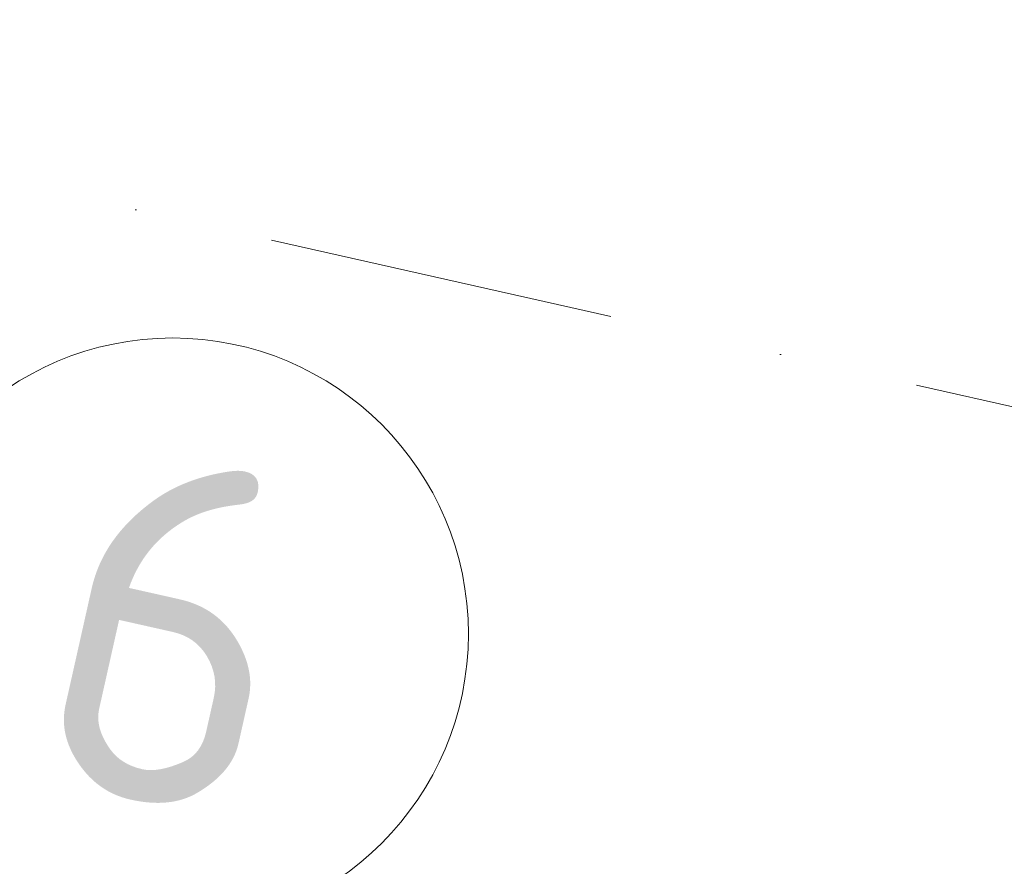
# Model space of a CAD drawing. Header units: millimetres. Extents: x -7213913 to -6937159, y 6128912 to 6404062.
# Tile 172 of 208: x -7194723 to -7193724, y 6175156 to 6176014. Entities that reach past the tile are written whole.
import ezdxf
from ezdxf.enums import TextEntityAlignment as Align

# ---------------------------------------------------------------- set-up
doc = ezdxf.new("R2010")
doc.units = ezdxf.units.MM
doc.header["$MEASUREMENT"] = 0
doc.linetypes.add('Штрихпунктирная', pattern=[670.277762, 352.777767, -176.388884, 0, -141.111112])
for name, color, linetype in [('S - МОП.АР', 7, 'Continuous'), ('АР-Чертеж-Оси_Осевые размеры.АР', 7, 'Continuous'), ('АР-Чертеж-Размеры.АР', 7, 'Continuous')]:
    doc.layers.add(name, color=color, linetype=linetype)
for name, color, linetype, lineweight in [('АР-Чертеж-Оси_Осевые размеры.АР_Ном._пера__120', 7, 'Continuous', 0), ('АР-Чертеж-Размеры.АР_Ном._пера__1', 7, 'Continuous', 0), ('Паспорта Зон Archicad_Ном._пера__1', 7, 'Continuous', 0)]:
    doc.layers.add(name, color=color, linetype=linetype, lineweight=lineweight)
doc.styles.add('РЎР“Р•РќР•Р\xa0Р\x98Р\xa0_РЎРўР\x98Р›Р¬_2', font='calibri.ttf')
doc.styles.add('РЎР“Р•РќР•Р\xa0Р\x98Р\xa0_РЎРўР\x98Р›Р¬_3', font='GOST_Common.ttf')
doc.styles.add('РЎР“Р•РќР•Р\xa0Р\x98Р\xa0_РЎРўР\x98Р›Р¬_5', font='GOTHIC.TTF')
doc.dimstyles.new('СГЕНЕРИР_СТИЛЬ__3', dxfattribs={"dimtxt": 200, "dimasz": 142.5, "dimexe": 0.18, "dimexo": 0.0625, "dimgap": 0, "dimtad": 1, "dimdec": 0, "dimzin": 0, "dimdsep": 46, "dimtxsty": 'РЎР“Р•РќР•Р\xa0Р\x98Р\xa0_РЎРўР\x98Р›Р¬_3', "dimblk": 'ARROWHEAD_6', "dimblk1": 'ARROWHEAD_6', "dimblk2": 'ARROWHEAD_6', "dimcen": 0.09, "dimse1": 1, "dimse2": 1, "dimclrd": 7, "dimclre": 7, "dimclrt": 7, "dimazin": 0, "dimtfac": 1, "dimtdec": 4, "dimtmove": 0, "dimatfit": 3, "dimfxl": 1, "dimtolj": 1, "dimtzin": 0, "dimarcsym": 0})

# ---------------------------------------------------------------- blocks, each defined once
blk = doc.blocks.new('Коридор_6_62_1', base_point=(-7195826.83, 6165690.76))
at = {"layer": 'Паспорта Зон Archicad_Ном._пера__1', "color": 7, "linetype": 'Continuous', "lineweight": 0}
blk.add_circle((-7194567.38, 6175391.35), 300, dxfattribs=at)
at = {"layer": 'Паспорта Зон Archicad_Ном._пера__1', "color": 7, "lineweight": 0, "style": 'РЎР“Р•РќР•Р\xa0Р\x98Р\xa0_РЎРўР\x98Р›Р¬_3'}
blk.add_attdef('ROOM_NUMBER', text='', height=350, rotation=347.34172, dxfattribs=at).set_placement((-7194567.38, 6175393.11), align=Align.MIDDLE_CENTER)
at = {"layer": 'Паспорта Зон Archicad_Ном._пера__1', "color": 7, "lineweight": 0, "style": 'РЎР“Р•РќР•Р\xa0Р\x98Р\xa0_РЎРўР\x98Р›Р¬_2'}
blk.add_attdef('ROOM_AREA', text='', height=200, rotation=347.34172, dxfattribs=at).set_placement((-7194326.05, 6174796.23), align=Align.MIDDLE_RIGHT)
blk = doc.blocks.new('*D1025', base_point=(-6566190.34, 6562677.79))
at = {"layer": 'АР-Чертеж-Размеры.АР_Ном._пера__1', "color": 7, "linetype": 'Continuous', "lineweight": 0, "transparency": 16777216}
for p, q in [((-7195066.55, 6176215.88), (-7195004.92, 6176490.29)), ((-7194946.12, 6176409.83), (-7195125.35, 6176296.34)), ((-7195145.5, 6176377.74), (-7195035.73, 6176353.09)), ((-7195035.73, 6176353.09), (-7193513.65, 6176011.23)), ((-7193544.47, 6175874.03), (-7193482.83, 6176148.44)), ((-7193603.26, 6175954.49), (-7193424.04, 6176067.98)), ((-7193513.65, 6176011.23), (-7193403.88, 6175986.58))]:
    blk.add_line(p, q, dxfattribs=at)
at = {"layer": 'АР-Чертеж-Размеры.АР_Ном._пера__1', "color": 7, "lineweight": 0, "transparency": 16777216, "insert": (-7194556.42, 6176286.43), "char_height": 200, "attachment_point": 7, "rotation": 347.34172, "style": 'РЎР“Р•РќР•Р\xa0Р\x98Р\xa0_РЎРўР\x98Р›Р¬_3'}
blk.add_mtext('\\A1;{\\pql;\\fGOST Common|b0|i0|c204|p0;\\W1.000000;1\xa0560}', dxfattribs=at)
blk = doc.blocks.new('ARROWHEAD_6')
at = {"color": 0, "linetype": 'Continuous', "lineweight": 0}
for p, q in [((-0.5, -0.5), (0.5, 0.5)), ((0, 0), (-1, 0))]:
    blk.add_line(p, q, dxfattribs=at)
blk = doc.blocks.new('Стандартный Маркер Сетки[192]_1', base_point=(-7209178.45, 6179094.59))
at = {"layer": 'АР-Чертеж-Оси_Осевые размеры.АР_Ном._пера__120', "color": 7, "linetype": 'Штрихпунктирная', "lineweight": 0}
blk.add_line((-7208202.75, 6178875.45), (-7184083.84, 6173458.47), dxfattribs=at)
at = {"layer": 'АР-Чертеж-Оси_Осевые размеры.АР_Ном._пера__120', "color": 7, "lineweight": 0, "style": 'РЎР“Р•РќР•Р\xa0Р\x98Р\xa0_РЎРўР\x98Р›Р¬_5'}
blk.add_attdef('AC_MarkerText_1', text='', height=350, rotation=347.34172, dxfattribs=at).set_placement((-7209596.37, 6179385.23), align=Align.TOP_CENTER)
blk = doc.blocks.new('Стандартный Маркер Сетки[216]_1', base_point=(-7209178.45, 6179094.59))
at = {"layer": 'АР-Чертеж-Оси_Осевые размеры.АР_Ном._пера__120', "color": 7, "linetype": 'Штрихпунктирная', "lineweight": 0}
blk.add_line((-7208202.75, 6178875.45), (-7184083.84, 6173458.47), dxfattribs=at)
at = {"layer": 'АР-Чертеж-Оси_Осевые размеры.АР_Ном._пера__120', "color": 7, "lineweight": 0, "style": 'РЎР“Р•РќР•Р\xa0Р\x98Р\xa0_РЎРўР\x98Р›Р¬_5'}
blk.add_attdef('AC_MarkerText_1', text='', height=350, rotation=347.34172, dxfattribs=at).set_placement((-7209596.37, 6179385.23), align=Align.TOP_CENTER)

msp = doc.modelspace()

# ---------------------------------------------------------------- block references
at = {"layer": 'S - МОП.АР', "color": 7, "linetype": 'Continuous', "lineweight": 0}
ref = msp.add_blockref('Коридор_6_62_1', (-7195826.83, 6165690.76), dxfattribs=at)
ref.add_attrib('ROOM_NUMBER', '6', dxfattribs={"layer": 'Паспорта Зон Archicad_Ном._пера__1', "color": 7, "lineweight": 0, "height": 350, "rotation": 347.34172, "style": 'РЎР“Р•РќР•Р\xa0Р\x98Р\xa0_РЎРўР\x98Р›Р¬_3'}).set_placement((-7194567.38, 6175393.11), align=Align.MIDDLE_CENTER)
at = {"layer": 'АР-Чертеж-Оси_Осевые размеры.АР', "color": 8, "linetype": 'Continuous', "lineweight": 15}
for name in ['Стандартный Маркер Сетки[192]_1', 'Стандартный Маркер Сетки[216]_1']:
    msp.add_blockref(name, (-7209178.45, 6179094.59), dxfattribs=at)

# ---------------------------------------------------------------- dimensions: what is measured, and where the dimension line sits
at = {"layer": 'АР-Чертеж-Размеры.АР', "color": 7, "linetype": 'Continuous', "lineweight": 0}
dim = msp.add_linear_dim(base=(-7193513.65, 6176011.23), p1=(-7194854.3, 6177160.89), p2=(-7193173.82, 6177524.3), angle=347.34172, dimstyle='СГЕНЕРИР_СТИЛЬ__3', dxfattribs=at)
dim.commit()
dim.dimension.update_dxf_attribs({"geometry": '*D1025', "text_midpoint": (-7194199.76, 6176308.82), "dimtype": 160, "text_rotation": 347.34172})

doc.saveas('drawing.dxf')
